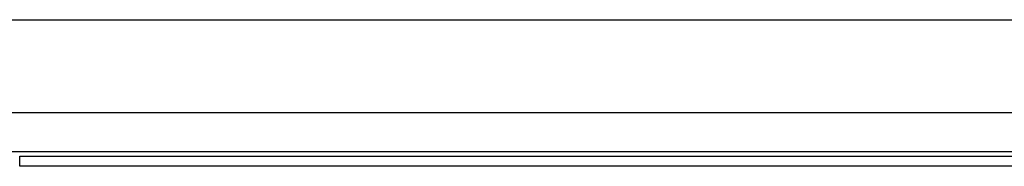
# Model space of a CAD drawing. Header units: inches. Extents: x 19 to 626, y 56 to 294.
# Tile 52 of 256: x 24.553 to 31.149, y 161.07 to 162.053. Entities that reach past the tile are written whole.
import ezdxf

# ---------------------------------------------------------------- set-up
doc = ezdxf.new("R2010")
doc.units = ezdxf.units.IN
doc.header["$MEASUREMENT"] = 0
doc.layers.add('Visible Edges(ANSI)', color=7, linetype='Continuous', lineweight=25)
doc.layers.add('Visible Tangent Edges(ANSI)', color=7, linetype='Continuous', lineweight=25)

msp = doc.modelspace()

# ---------------------------------------------------------------- linework, layer by layer
at = {"layer": 'Visible Edges(ANSI)'}
for p, q in [((19.6434, 162.0534), (83.5794, 162.0534)), ((40.806, 161.4284), (24.2149, 161.4284)), ((24.5529, 161.1384), (40.4679, 161.1384)), ((40.4679, 161.0704), (24.5529, 161.0704))]:
    msp.add_line(p, q, dxfattribs=at)
at = {"layer": 'Visible Tangent Edges(ANSI)'}
for p, q in [((24.4865, 161.1694), (40.5344, 161.1694)), ((24.5529, 161.0704), (24.5529, 161.1384))]:
    msp.add_line(p, q, dxfattribs=at)

doc.saveas('drawing.dxf')
